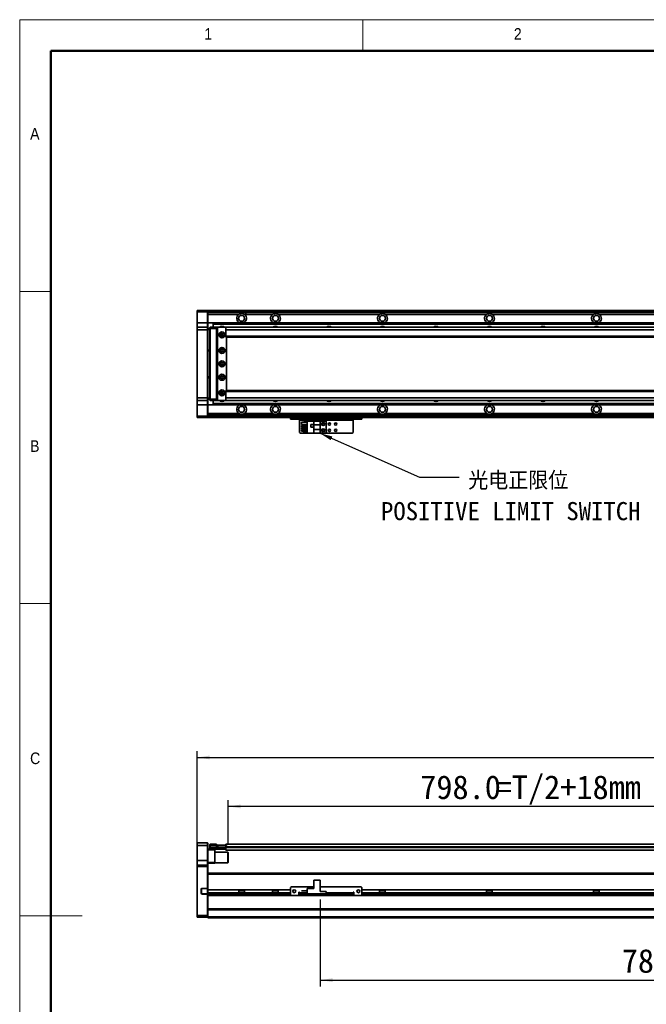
# Model space of a CAD drawing. Header units: millimetres. Extents: x 35 to 2905, y 35 to 2044.
# Tile 2 of 6: x 35 to 738, y 940 to 2044. Entities that reach past the tile are written whole.
import ezdxf

# ---------------------------------------------------------------- set-up
doc = ezdxf.new("R2010")
doc.units = ezdxf.units.MM
doc.header["$LTSCALE"] = 7
doc.layers.add('黑色实线', color=7, linetype='Continuous')
doc.styles.add('SLDTEXTSTYLE1', font='Gothic.ttf', dxfattribs={"width": 0.913})
doc.styles.add('SLDTEXTSTYLE8', font='txt')
doc.styles.add('SLDTEXTSTYLE9', font='txt', dxfattribs={"bigfont": 'bigfont'})
doc.dimstyles.new('SLDDIMSTYLE2', dxfattribs={"dimtxt": 0.18, "dimasz": 14, "dimexe": 0, "dimexo": 0.0625, "dimgap": 0, "dimtad": 0, "dimtih": 1, "dimtoh": 1, "dimdec": 0, "dimrnd": 1e-09, "dimzin": 0, "dimdsep": 46, "dimtxsty": 'Standard', "dimsah": 1, "dimcen": 0.09, "dimadec": 0, "dimazin": 0, "dimtfac": 14, "dimtdec": 0, "dimtofl": 0, "dimtmove": 0, "dimatfit": 3, "dimfxl": 0, "dimfrac": 2, "dimtolj": 1, "dimtzin": 0, "dimarcsym": 0})
doc.dimstyles.new('SLDDIMSTYLE5', dxfattribs={"dimtxt": 26.6, "dimasz": 14, "dimexe": 0, "dimexo": 0.0625, "dimgap": 6.65, "dimtad": 2, "dimdec": 1, "dimrnd": 1e-09, "dimzin": 4, "dimdsep": 46, "dimtxsty": 'SLDTEXTSTYLE8', "dimsah": 1, "dimcen": 0.09, "dimadec": 0, "dimazin": 1, "dimtfac": 1, "dimtdec": 1, "dimtofl": 0, "dimtmove": 0, "dimatfit": 3, "dimfxl": 0, "dimfrac": 2, "dimtolj": 1, "dimtzin": 12, "dimarcsym": 0})

# ---------------------------------------------------------------- blocks, each defined once
blk = doc.blocks.new('SW_NOTE_7')
at = {"layer": '黑色实线', "color": 0, "attachment_point": 2}
for s, insert, char_height, style in [('光电正限位', (66.3, 6.5), 20.37, 'SLDTEXTSTYLE9'), ('POSITIVE LIMIT SWITCH', (57.9, -27.7), 20.373, 'SLDTEXTSTYLE8')]:
    blk.add_mtext(s, dxfattribs=dict(at, insert=insert, char_height=char_height, style=style))
blk = doc.blocks.new('_D_14')
at = {"layer": '黑色实线'}
for p, q in [((233.9, 1103.8), (233.9, 1224)), ((233.9, 1217), (2089.9, 1217)), ((2089.9, 1103.8), (2089.9, 1224))]:
    blk.add_line(p, q, dxfattribs=at)
for points in [[(233.9, 1217), (247.9, 1214.9), (247.9, 1219.1)], [(2089.9, 1217), (2075.9, 1219.1), (2075.9, 1214.9)]]:
    blk.add_solid(points, dxfattribs=at)
at = {"layer": '黑色实线', "insert": (1104.1, 1251.9), "char_height": 26.6, "attachment_point": 1, "style": 'SLDTEXTSTYLE8'}
blk.add_mtext('1856.0', dxfattribs=at)
blk = doc.blocks.new('_D_15')
at = {"layer": '黑色实线'}
for p, q in [((268.9, 1119.5), (268.9, 1169.1)), ((1066.9, 1162.1), (268.9, 1162.1)), ((1066.9, 1126.3), (1066.9, 1169.1))]:
    blk.add_line(p, q, dxfattribs=at)
for points in [[(268.9, 1162.1), (282.9, 1160), (282.9, 1164.2)], [(1066.9, 1162.1), (1052.9, 1164.2), (1052.9, 1160)]]:
    blk.add_solid(points, dxfattribs=at)
at = {"layer": '黑色实线', "char_height": 26.6, "attachment_point": 1, "style": 'SLDTEXTSTYLE8'}
for s, insert in [('798.0', (484.2, 1197)), ('=T/2+18mm', (568.9, 1197))]:
    blk.add_mtext(s, dxfattribs=dict(at, insert=insert))
blk = doc.blocks.new('_D_18')
at = {"layer": '黑色实线'}
for p, q in [((1151.9, 1065.5), (1151.9, 960.4)), ((371.9, 1057.8), (371.9, 960.4)), ((371.9, 967.4), (1151.9, 967.4))]:
    blk.add_line(p, q, dxfattribs=at)
for points in [[(371.9, 967.4), (385.9, 965.3), (385.9, 969.5)], [(1151.9, 967.4), (1137.9, 969.5), (1137.9, 965.3)]]:
    blk.add_solid(points, dxfattribs=at)
at = {"layer": '黑色实线', "insert": (710.2, 1002.3), "char_height": 26.6, "attachment_point": 1, "style": 'SLDTEXTSTYLE8'}
blk.add_mtext('780.0', dxfattribs=at)

msp = doc.modelspace()

# ---------------------------------------------------------------- linework, layer by layer
at = {"color": 7, "linetype": 'Continuous', "lineweight": 18}
for p, q in [((2905, 2044), (35, 2044)), ((35, 2044), (35, 35)), ((420, 2009), (420, 2044)), ((70, 2009), (2870, 2009)), ((70, 2009), (70, 70)), ((70, 1739.5), (35, 1739.5)), ((35, 1389.5), (70, 1389.5)), ((35, 1039.5), (105, 1039.5))]:
    msp.add_line(p, q, dxfattribs=at)
at = {"color": 7, "linetype": 'Continuous', "lineweight": 50}
for p, q in [((2870, 2009), (70, 2009)), ((70, 2009), (70, 70))]:
    msp.add_line(p, q, dxfattribs=at)
at = {"color": 7, "linetype": 'Continuous', "lineweight": 35}
for p, q in [((233.88, 1717.91), (234.18, 1718.21)), ((233.88, 1716.71), (233.88, 1717.91)), ((233.88, 1716.71), (234.18, 1716.71)), ((233.88, 1704.21), (233.88, 1716.71)), ((234.18, 1718.21), (234.18, 1716.71)), ((234.18, 1718.21), (245.58, 1718.21)), ((245.58, 1716.71), (234.18, 1716.71)), ((234.18, 1716.71), (234.18, 1704.21)), ((245.58, 1716.71), (245.58, 1718.21)), ((245.58, 1718.21), (245.88, 1717.91)), ((245.58, 1716.71), (245.88, 1716.71)), ((245.58, 1704.21), (245.58, 1716.71)), ((1093.88, 1718.21), (245.88, 1718.21)), ((245.88, 1718.21), (245.88, 1717.91)), ((245.88, 1717.91), (245.88, 1716.71)), ((1093.88, 1717.71), (245.88, 1717.71)), ((245.88, 1716.71), (245.88, 1704.21)), ((1093.88, 1715.7), (245.88, 1715.7)), ((280.71, 1713.7), (245.88, 1713.7)), ((318.71, 1713.7), (288.5, 1713.7)), ((288.5, 1712.18), (288.5, 1713.7)), ((438.71, 1713.7), (325.04, 1713.7)), ((331.88, 1718.01), (1093.88, 1718.01)), ((331.88, 1718.01), (331.88, 1717.81)), ((331.88, 1717.81), (1093.88, 1717.81)), ((331.88, 1717.71), (331.88, 1717.81)), ((558.71, 1713.7), (445.04, 1713.7)), ((678.71, 1713.7), (565.04, 1713.7)), ((798.71, 1713.7), (685.04, 1713.7)), ((233.88, 1704.21), (234.18, 1704.21)), ((233.88, 1698.91), (233.88, 1704.21)), ((234.18, 1704.21), (234.18, 1699.21)), ((245.58, 1704.21), (234.18, 1704.21)), ((245.58, 1699.21), (245.58, 1704.21)), ((245.58, 1704.21), (245.88, 1704.21)), ((245.88, 1704.21), (245.88, 1698.91)), ((251.88, 1704.2), (245.88, 1704.2)), ((251.88, 1704.2), (1066.88, 1704.2)), ((251.88, 1704.2), (251.88, 1703.91)), ((251.88, 1703.91), (1066.88, 1703.91)), ((251.88, 1703.91), (251.88, 1703.01)), ((251.88, 1703.01), (251.88, 1702.72)), ((251.88, 1703.01), (1066.88, 1703.01)), ((251.88, 1702.72), (251.88, 1699.21)), ((251.88, 1702.72), (1066.88, 1702.72)), ((234.18, 1699.21), (233.88, 1698.91)), ((233.88, 1696.21), (233.88, 1698.91)), ((233.88, 1620.21), (233.88, 1696.21)), ((234.18, 1696.21), (233.88, 1696.21)), ((234.18, 1699.21), (234.18, 1696.21)), ((234.18, 1699.21), (245.58, 1699.21)), ((234.18, 1696.21), (234.18, 1620.21)), ((245.58, 1696.21), (234.18, 1696.21)), ((245.58, 1696.21), (245.58, 1699.21)), ((245.58, 1699.21), (245.88, 1698.91)), ((245.58, 1620.21), (245.58, 1696.21)), ((245.58, 1696.21), (245.88, 1696.21)), ((245.88, 1698.91), (245.88, 1696.21)), ((245.88, 1697.71), (248.38, 1697.71)), ((248.38, 1696.71), (245.88, 1696.71)), ((245.88, 1696.21), (245.88, 1620.21)), ((248.38, 1698.91), (248.68, 1699.21)), ((248.38, 1697.71), (248.38, 1698.91)), ((248.38, 1697.71), (248.68, 1697.71)), ((248.38, 1618.71), (248.38, 1697.71)), ((248.68, 1699.21), (248.68, 1697.71)), ((248.68, 1699.21), (255.88, 1699.21)), ((255.88, 1697.71), (248.68, 1697.71)), ((248.68, 1697.71), (248.68, 1618.71)), ((255.88, 1699.21), (255.88, 1697.71)), ((255.88, 1699.21), (257.38, 1699.21)), ((257.08, 1698.91), (255.88, 1698.91)), ((255.88, 1697.71), (255.88, 1618.71)), ((256.88, 1697.21), (256.38, 1697.21)), ((256.38, 1697.21), (256.38, 1619.21)), ((257.38, 1699.21), (256.88, 1698.71)), ((256.88, 1698.71), (256.88, 1617.71)), ((266.38, 1699.21), (257.38, 1699.21)), ((263.02, 1691.21), (260.73, 1691.21)), ((266.88, 1698.71), (266.38, 1699.21)), ((2057.38, 1699.21), (266.38, 1699.21)), ((266.38, 1698.57), (266.38, 1696.21)), ((2057.38, 1696.21), (266.38, 1696.21)), ((266.38, 1696.21), (266.38, 1689.21)), ((2057.38, 1689.21), (266.38, 1689.21)), ((266.38, 1689.21), (266.38, 1688.21)), ((266.88, 1698.57), (266.88, 1698.71)), ((266.38, 1688.21), (2057.38, 1688.21)), ((266.88, 1628.21), (266.88, 1688.21)), ((245.88, 1673.71), (248.38, 1673.71)), ((248.38, 1672.71), (245.88, 1672.71)), ((245.88, 1643.71), (248.38, 1643.71)), ((248.38, 1642.71), (245.88, 1642.71)), ((260.73, 1625.21), (263.02, 1625.21)), ((2057.38, 1628.21), (266.38, 1628.21)), ((266.38, 1628.21), (266.38, 1627.21)), ((2057.38, 1627.21), (266.38, 1627.21)), ((266.38, 1627.21), (266.38, 1620.21)), ((234.18, 1620.21), (233.88, 1620.21)), ((233.88, 1617.51), (233.88, 1620.21)), ((234.18, 1617.21), (233.88, 1617.51)), ((233.88, 1612.21), (233.88, 1617.51)), ((234.18, 1612.21), (233.88, 1612.21)), ((233.88, 1599.71), (233.88, 1612.21)), ((234.18, 1620.21), (245.58, 1620.21)), ((234.18, 1620.21), (234.18, 1617.21)), ((245.58, 1617.21), (234.18, 1617.21)), ((234.18, 1617.21), (234.18, 1612.21)), ((245.58, 1612.21), (234.18, 1612.21)), ((234.18, 1612.21), (234.18, 1599.71)), ((245.58, 1620.21), (245.88, 1620.21)), ((245.58, 1617.21), (245.58, 1620.21)), ((245.58, 1617.21), (245.88, 1617.51)), ((245.58, 1612.21), (245.58, 1617.21)), ((245.88, 1612.21), (245.58, 1612.21)), ((245.58, 1599.71), (245.58, 1612.21)), ((245.88, 1620.21), (245.88, 1617.51)), ((245.88, 1619.71), (248.38, 1619.71)), ((248.38, 1618.71), (245.88, 1618.71)), ((245.88, 1617.51), (245.88, 1612.21)), ((245.88, 1612.21), (245.88, 1599.71)), ((251.88, 1612.21), (245.88, 1612.21)), ((248.38, 1618.71), (248.68, 1618.71)), ((248.38, 1617.51), (248.38, 1618.71)), ((248.38, 1617.51), (248.68, 1617.21)), ((248.68, 1618.71), (255.88, 1618.71)), ((248.68, 1618.71), (248.68, 1617.21)), ((255.88, 1617.21), (248.68, 1617.21)), ((251.88, 1617.21), (251.88, 1613.7)), ((251.88, 1613.7), (1066.88, 1613.7)), ((251.88, 1613.7), (251.88, 1613.41)), ((251.88, 1613.41), (1066.88, 1613.41)), ((251.88, 1613.41), (251.88, 1612.51)), ((251.88, 1612.51), (1066.88, 1612.51)), ((251.88, 1612.51), (251.88, 1612.21)), ((251.88, 1612.21), (1066.88, 1612.21)), ((255.88, 1618.71), (255.88, 1617.21)), ((255.88, 1617.51), (257.08, 1617.51)), ((257.38, 1617.21), (255.88, 1617.21)), ((256.38, 1619.21), (256.88, 1619.21)), ((256.88, 1617.71), (257.38, 1617.21)), ((257.38, 1617.21), (266.38, 1617.21)), ((2057.38, 1620.21), (266.38, 1620.21)), ((266.38, 1620.21), (266.38, 1617.85)), ((266.38, 1617.21), (266.88, 1617.71)), ((2057.38, 1617.21), (266.38, 1617.21)), ((266.88, 1617.71), (266.88, 1617.85)), ((280.71, 1602.71), (245.88, 1602.71)), ((1151.88, 1600.71), (245.88, 1600.71)), ((318.71, 1602.71), (287.04, 1602.71)), ((438.71, 1602.71), (325.04, 1602.71)), ((558.71, 1602.71), (445.04, 1602.71)), ((678.71, 1602.71), (565.04, 1602.71)), ((798.71, 1602.71), (685.04, 1602.71)), ((234.18, 1599.71), (233.88, 1599.71)), ((233.88, 1598.51), (233.88, 1599.71)), ((234.18, 1598.21), (233.88, 1598.51)), ((234.18, 1599.71), (245.58, 1599.71)), ((234.18, 1599.71), (234.18, 1598.21)), ((245.58, 1598.21), (234.18, 1598.21)), ((245.88, 1599.71), (245.58, 1599.71)), ((245.58, 1598.21), (245.58, 1599.71)), ((245.88, 1598.51), (245.58, 1598.21)), ((245.88, 1599.71), (245.88, 1598.51)), ((245.88, 1598.51), (245.88, 1598.21)), ((1151.88, 1598.21), (245.88, 1598.21)), ((338.88, 1596.21), (338.88, 1598.21)), ((339.88, 1596.21), (338.88, 1596.21)), ((339.88, 1598.21), (339.88, 1596.21)), ((417.88, 1596.21), (339.88, 1596.21)), ((348.88, 1596.21), (348.88, 1595.21)), ((348.88, 1595.21), (408.88, 1595.21)), ((348.88, 1581.41), (348.88, 1595.21)), ((351.18, 1590.27), (351.18, 1592.77)), ((351.18, 1592.77), (357.38, 1592.77)), ((351.18, 1590.27), (357.38, 1590.27)), ((353.58, 1592.77), (353.58, 1593.71)), ((353.58, 1593.71), (357.38, 1593.71)), ((353.58, 1589.23), (353.58, 1590.27)), ((357.38, 1580.41), (357.38, 1594.01)), ((357.38, 1594.01), (364.93, 1594.01)), ((364.68, 1590.31), (361.48, 1590.31)), ((361.48, 1590.31), (361.48, 1587.11)), ((364.58, 1590.21), (361.58, 1590.21)), ((361.58, 1590.21), (361.58, 1587.21)), ((364.58, 1587.21), (364.58, 1590.21)), ((364.68, 1587.11), (364.68, 1590.31)), ((364.93, 1594.01), (364.93, 1589.71)), ((371.88, 1594.01), (364.93, 1594.01)), ((371.88, 1589.71), (364.93, 1589.71)), ((364.93, 1584.71), (364.93, 1589.71)), ((371.88, 1589.71), (371.88, 1594.01)), ((378.88, 1594.01), (371.88, 1594.01)), ((371.88, 1589.71), (371.88, 1584.71)), ((378.88, 1594.01), (378.88, 1580.41)), ((408.88, 1595.21), (408.88, 1596.21)), ((408.88, 1595.21), (408.88, 1581.41)), ((417.88, 1596.21), (417.88, 1598.21)), ((418.88, 1596.21), (417.88, 1596.21)), ((418.88, 1598.21), (418.88, 1596.21)), ((348.88, 1581.41), (349.88, 1580.41)), ((357.38, 1580.41), (349.88, 1580.41)), ((351.18, 1587.73), (351.18, 1589.23)), ((351.18, 1589.23), (357.38, 1589.23)), ((351.18, 1587.73), (357.38, 1587.73)), ((351.18, 1585.19), (351.18, 1586.69)), ((351.18, 1586.69), (357.38, 1586.69)), ((351.18, 1585.19), (357.38, 1585.19)), ((351.18, 1582.65), (351.18, 1584.15)), ((351.18, 1584.15), (357.38, 1584.15)), ((351.18, 1582.65), (357.38, 1582.65)), ((353.58, 1586.69), (353.58, 1587.73)), ((353.58, 1584.15), (353.58, 1585.19)), ((353.58, 1580.71), (353.58, 1582.65)), ((353.58, 1580.71), (357.38, 1580.71)), ((357.38, 1580.41), (364.93, 1580.41)), ((361.48, 1587.11), (364.68, 1587.11)), ((361.58, 1587.21), (364.58, 1587.21)), ((364.93, 1584.71), (371.88, 1584.71)), ((364.93, 1584.71), (364.93, 1580.41)), ((364.93, 1580.41), (371.88, 1580.41)), ((371.88, 1580.41), (371.88, 1584.71)), ((378.88, 1580.41), (371.88, 1580.41)), ((407.88, 1580.41), (378.88, 1580.41)), ((407.88, 1580.41), (408.88, 1581.41)), ((234.18, 1121.4), (233.88, 1121.1)), ((233.88, 1118.4), (233.88, 1121.1)), ((234.18, 1118.4), (233.88, 1118.4)), ((233.88, 1101.4), (233.88, 1118.4)), ((234.18, 1121.4), (234.18, 1118.4)), ((234.18, 1121.4), (245.58, 1121.4)), ((234.18, 1118.4), (234.18, 1101.4)), ((245.58, 1118.4), (234.18, 1118.4)), ((245.58, 1118.4), (245.58, 1121.4)), ((245.58, 1121.4), (245.88, 1121.1)), ((245.58, 1101.4), (245.58, 1118.4)), ((245.58, 1118.4), (245.88, 1118.4)), ((245.88, 1121.1), (245.88, 1118.4)), ((245.88, 1118.4), (245.88, 1101.4)), ((248.38, 1119.6), (248.68, 1119.9)), ((248.38, 1118.4), (248.38, 1119.6)), ((248.38, 1118.4), (248.68, 1118.4)), ((248.38, 1115.9), (248.38, 1118.4)), ((248.38, 1114.7), (248.38, 1115.9)), ((248.68, 1115.9), (248.38, 1115.9)), ((248.68, 1119.9), (248.68, 1118.4)), ((248.68, 1119.9), (255.88, 1119.9)), ((248.68, 1118.4), (248.68, 1115.9)), ((255.88, 1118.4), (248.68, 1118.4)), ((248.68, 1115.9), (266.08, 1115.9)), ((248.68, 1115.9), (248.68, 1114.4)), ((255.88, 1119.9), (255.88, 1118.4)), ((255.88, 1116.1), (255.88, 1118.4)), ((255.88, 1116.4), (266.08, 1116.4)), ((266.08, 1116.1), (255.88, 1116.1)), ((256.38, 1116.4), (256.38, 1116.6)), ((256.38, 1116.6), (256.88, 1116.6)), ((256.88, 1116.6), (256.88, 1118.6)), ((256.88, 1118.6), (257.38, 1118.6)), ((257.38, 1116.6), (256.88, 1116.6)), ((257.38, 1118.6), (257.38, 1116.6)), ((257.38, 1118.6), (266.38, 1118.6)), ((257.38, 1116.6), (266.38, 1116.6)), ((266.08, 1116.4), (266.38, 1116.1)), ((266.08, 1116.4), (266.08, 1116.1)), ((266.08, 1116.4), (266.38, 1116.4)), ((266.08, 1115.9), (266.08, 1116.1)), ((266.08, 1116.1), (266.38, 1116.1)), ((266.08, 1114.4), (266.08, 1115.9)), ((266.08, 1115.9), (266.38, 1115.9)), ((2057.38, 1119.75), (266.38, 1119.75)), ((266.38, 1119.75), (266.38, 1118.6)), ((266.38, 1116.6), (266.38, 1118.6)), ((266.38, 1118.6), (266.88, 1118.6)), ((266.38, 1116.75), (266.38, 1116.25)), ((266.38, 1116.25), (266.38, 1113.25)), ((266.88, 1118.6), (266.88, 1118.41)), ((245.88, 1114.4), (248.68, 1114.4)), ((253.88, 1113.4), (245.88, 1113.4)), ((248.68, 1114.4), (248.38, 1114.7)), ((266.08, 1114.4), (248.68, 1114.4)), ((253.88, 1114.4), (253.88, 1113.4)), ((253.88, 1113.4), (253.88, 1099.4)), ((268.58, 1110.9), (253.88, 1110.9)), ((266.08, 1114.4), (266.38, 1114.7)), ((1066.88, 1113.25), (266.38, 1113.25)), ((268.88, 1110.6), (268.58, 1110.9)), ((268.58, 1098.9), (268.58, 1110.9)), ((268.88, 1110.6), (268.88, 1099.2)), ((234.18, 1101.4), (233.88, 1101.4)), ((233.88, 1096.1), (233.88, 1101.4)), ((234.18, 1096.4), (233.88, 1096.1)), ((233.88, 1094.9), (233.88, 1096.1)), ((234.18, 1094.9), (233.88, 1094.9)), ((233.88, 1040.03), (233.88, 1094.9)), ((234.18, 1101.4), (234.18, 1096.4)), ((245.58, 1101.4), (234.18, 1101.4)), ((234.18, 1096.4), (234.18, 1094.9)), ((234.18, 1096.4), (245.58, 1096.4)), ((234.18, 1094.9), (234.18, 1039.9)), ((245.58, 1094.9), (234.18, 1094.9)), ((245.58, 1096.4), (245.58, 1101.4)), ((245.88, 1101.4), (245.58, 1101.4)), ((245.58, 1094.9), (245.58, 1096.4)), ((245.88, 1096.1), (245.58, 1096.4)), ((245.58, 1070.25), (245.58, 1094.9)), ((245.88, 1094.9), (245.58, 1094.9)), ((245.88, 1101.4), (245.88, 1096.1)), ((245.88, 1099.4), (253.88, 1099.4)), ((253.88, 1098.4), (245.88, 1098.4)), ((245.88, 1096.1), (245.88, 1094.9)), ((245.88, 1094.9), (245.88, 1087.06)), ((253.88, 1099.4), (253.88, 1098.4)), ((253.88, 1098.9), (268.58, 1098.9)), ((268.58, 1098.9), (268.88, 1099.2)), ((1151.88, 1087.34), (245.88, 1087.34)), ((245.88, 1087.06), (245.88, 1086.34)), ((245.88, 1068.8), (245.88, 1086.34)), ((251.88, 1087.4), (1077.38, 1087.4)), ((251.88, 1087.4), (251.88, 1087.34)), ((339.88, 1072.1), (338.88, 1071.1)), ((338.88, 1071.1), (338.88, 1063.1)), ((364.93, 1072.1), (339.88, 1072.1)), ((364.93, 1079.6), (364.93, 1070.3)), ((364.93, 1079.6), (371.88, 1079.6)), ((371.88, 1079.6), (371.88, 1066.7)), ((417.88, 1072.1), (371.88, 1072.1)), ((418.88, 1071.1), (417.88, 1072.1)), ((418.88, 1063.1), (418.88, 1071.1)), ((238.58, 1069.45), (238.58, 1064.75)), ((238.58, 1069.45), (238.88, 1069.45)), ((238.58, 1064.75), (238.88, 1064.75)), ((238.88, 1064.75), (238.88, 1069.45)), ((245.58, 1070.25), (239.38, 1070.25)), ((239.38, 1070.25), (239.38, 1069.95)), ((239.38, 1069.95), (245.45, 1069.95)), ((239.38, 1063.95), (239.38, 1064.25)), ((245.45, 1064.25), (239.38, 1064.25)), ((239.38, 1063.95), (245.58, 1063.95)), ((245.58, 1070.25), (245.45, 1069.95)), ((245.45, 1069.95), (245.58, 1069.95)), ((245.45, 1064.25), (245.58, 1063.95)), ((245.58, 1064.25), (245.45, 1064.25)), ((245.88, 1070.25), (245.58, 1070.25)), ((245.58, 1069.95), (245.88, 1070.25)), ((245.58, 1069.95), (245.58, 1064.25)), ((245.58, 1064.25), (245.88, 1063.95)), ((245.58, 1039.9), (245.58, 1063.95)), ((245.58, 1063.95), (245.88, 1063.95)), ((338.88, 1068.8), (245.88, 1068.8)), ((245.88, 1065.4), (245.88, 1068.8)), ((338.88, 1065.4), (245.88, 1065.4)), ((245.88, 1063.34), (245.88, 1065.4)), ((245.88, 1063.34), (245.88, 1062.63)), ((245.88, 1062.63), (245.88, 1047.06)), ((339.63, 1062.34), (245.88, 1062.34)), ((280.71, 1068.8), (280.71, 1065.4)), ((287.04, 1067.4), (280.71, 1067.4)), ((287.04, 1065.4), (287.04, 1068.8)), ((318.71, 1068.8), (318.71, 1065.4)), ((325.04, 1067.4), (318.71, 1067.4)), ((325.04, 1065.4), (325.04, 1068.8)), ((338.88, 1063.1), (339.88, 1062.1)), ((339.88, 1062.1), (347.88, 1062.1)), ((348.88, 1066.1), (347.88, 1066.1)), ((347.88, 1066.1), (347.88, 1062.1)), ((348.88, 1065.4), (347.88, 1065.4)), ((348.88, 1062.34), (347.88, 1062.34)), ((348.88, 1065.1), (348.88, 1066.1)), ((348.88, 1065.1), (348.88, 1064.1)), ((348.88, 1062.1), (348.88, 1064.1)), ((348.88, 1064.1), (349.88, 1064.1)), ((349.88, 1062.1), (348.88, 1062.1)), ((349.88, 1064.1), (349.88, 1062.1)), ((407.88, 1064.1), (349.88, 1064.1)), ((407.88, 1062.1), (349.88, 1062.1)), ((351.18, 1067.35), (351.18, 1067.65)), ((351.18, 1067.65), (357.38, 1067.65)), ((351.18, 1067.35), (357.38, 1067.35)), ((353.58, 1064.7), (353.58, 1065.4)), ((353.58, 1065.4), (357.38, 1065.4)), ((353.58, 1064.7), (357.38, 1064.7)), ((357.38, 1064.1), (357.38, 1070.3)), ((357.38, 1070.3), (364.93, 1070.3)), ((357.38, 1064.1), (378.88, 1064.1)), ((378.88, 1066.7), (371.88, 1066.7)), ((378.88, 1064.1), (378.88, 1066.7)), ((407.88, 1062.1), (407.88, 1064.1)), ((407.88, 1064.1), (408.88, 1064.1)), ((408.88, 1062.1), (407.88, 1062.1)), ((409.88, 1066.1), (408.88, 1066.1)), ((408.88, 1066.1), (408.88, 1065.1)), ((409.88, 1065.4), (408.88, 1065.4)), ((408.88, 1064.1), (408.88, 1065.1)), ((408.88, 1064.1), (408.88, 1062.1)), ((409.88, 1062.34), (408.88, 1062.34)), ((409.88, 1062.1), (409.88, 1066.1)), ((409.88, 1062.1), (417.88, 1062.1)), ((417.88, 1062.1), (418.88, 1063.1)), ((1905.63, 1062.34), (418.12, 1062.34)), ((1904.88, 1068.8), (418.88, 1068.8)), ((1904.88, 1065.4), (418.88, 1065.4)), ((438.71, 1068.8), (438.71, 1065.4)), ((445.04, 1067.4), (438.71, 1067.4)), ((445.04, 1065.4), (445.04, 1068.8)), ((558.71, 1068.8), (558.71, 1065.4)), ((565.04, 1067.4), (558.71, 1067.4)), ((565.04, 1065.4), (565.04, 1068.8)), ((678.71, 1068.8), (678.71, 1065.4)), ((685.04, 1067.4), (678.71, 1067.4)), ((685.04, 1065.4), (685.04, 1068.8)), ((233.88, 1038.2), (233.88, 1040.03)), ((233.88, 1040.03), (234.18, 1039.9)), ((233.88, 1038.2), (234.18, 1037.9)), ((234.18, 1039.9), (245.58, 1039.9)), ((234.18, 1039.9), (234.18, 1037.9)), ((245.58, 1037.9), (234.18, 1037.9)), ((245.88, 1040.03), (245.58, 1039.9)), ((245.58, 1037.9), (245.58, 1039.9)), ((245.88, 1038.2), (245.58, 1037.9)), ((2077.88, 1047.34), (245.88, 1047.34)), ((245.88, 1047.06), (245.88, 1046.34)), ((2077.88, 1046.34), (245.88, 1046.34)), ((245.88, 1038.4), (245.88, 1046.34)), ((2077.88, 1038.4), (245.88, 1038.4)), ((245.88, 1037.4), (245.88, 1038.4)), ((2077.88, 1037.4), (245.88, 1037.4))]:
    msp.add_line(p, q, dxfattribs=at)
at = {"color": 8, "linetype": 'Continuous', "lineweight": 35}
for p, q in [((1093.88, 1717.21), (245.88, 1717.21)), ((1151.88, 1599.21), (245.88, 1599.21)), ((1066.88, 1116.75), (266.38, 1116.75)), ((1066.88, 1116.25), (266.38, 1116.25)), ((1151.88, 1086.34), (245.88, 1086.34)), ((338.88, 1063.34), (245.88, 1063.34)), ((348.88, 1063.34), (347.88, 1063.34)), ((353.58, 1065.1), (348.88, 1065.1)), ((408.88, 1065.1), (378.88, 1065.1)), ((409.88, 1063.34), (408.88, 1063.34)), ((1904.88, 1063.34), (418.88, 1063.34))]:
    msp.add_line(p, q, dxfattribs=at)
at = {"color": 7, "linetype": 'Continuous', "lineweight": 35}
for centre, radius in [((283.88, 1709.21), 3.3), ((321.88, 1709.21), 3.3), ((441.88, 1709.21), 3.3), ((561.88, 1709.21), 3.3), ((681.88, 1709.21), 3.3), ((261.88, 1690.71), 3.36), ((261.88, 1690.71), 1.7), ((261.88, 1690.71), 1.6), ((261.88, 1690.71), 1.25), ((261.88, 1673.21), 3.36), ((261.88, 1673.21), 1.7), ((261.88, 1673.21), 1.6), ((261.88, 1673.21), 1.25), ((261.88, 1658.21), 3.36), ((261.88, 1658.21), 1.7), ((261.88, 1658.21), 1.6), ((261.88, 1658.21), 1.25), ((261.88, 1643.21), 3.36), ((261.88, 1643.21), 1.7), ((261.88, 1643.21), 1.6), ((261.88, 1643.21), 1.25), ((261.88, 1625.71), 3.36), ((261.88, 1625.71), 1.7), ((261.88, 1625.71), 1.6), ((261.88, 1625.71), 1.25), ((283.88, 1607.21), 3.3), ((321.88, 1607.21), 3.3), ((441.88, 1607.21), 3.3), ((561.88, 1607.21), 3.3), ((681.88, 1607.21), 3.3), ((375.38, 1590.71), 1.75), ((375.38, 1590.71), 1.25), ((382.38, 1590.71), 1.25), ((389.38, 1590.71), 1.25), ((375.38, 1583.71), 1.75), ((375.38, 1583.71), 1.25), ((382.38, 1583.71), 1.25), ((389.38, 1583.71), 1.25), ((342.88, 1067.1), 1.7), ((414.88, 1067.1), 1.7)]:
    msp.add_circle(centre, radius, dxfattribs=at)
for centre, radius, start, end in [((283.88, 1709.21), 5.5, 125.18979, 245.50882), ((283.88, 1709.21), 5.5, 294.49118, 32.67921), ((321.88, 1709.21), 5.5, 125.18979, 245.50882), ((321.88, 1709.21), 5.5, 294.49118, 54.81021), ((441.88, 1709.21), 5.5, 125.18979, 245.50882), ((441.88, 1709.21), 5.5, 294.49118, 54.81021), ((561.88, 1709.21), 5.5, 125.18979, 245.50882), ((561.88, 1709.21), 5.5, 294.49118, 54.81021), ((681.88, 1709.21), 5.5, 125.18979, 245.50882), ((681.88, 1709.21), 5.5, 294.49118, 54.81021), ((261.88, 1696.7), 3.75, 41.91573, 138.08427), ((321.88, 1696.7), 3.75, 41.91572, 138.08428), ((381.88, 1696.7), 3.75, 41.91572, 138.08428), ((441.88, 1696.7), 3.75, 41.91572, 138.08428), ((501.88, 1696.7), 3.75, 41.91572, 138.08428), ((561.88, 1696.7), 3.75, 41.91572, 138.08428), ((621.88, 1696.7), 3.75, 41.91572, 138.08428), ((681.88, 1696.7), 3.75, 41.91572, 138.08428), ((261.88, 1619.71), 3.75, 221.91573, 318.08427), ((283.88, 1607.21), 5.5, 114.49118, 234.81021), ((283.88, 1607.21), 5.5, 305.18979, 65.50882), ((321.88, 1607.21), 5.5, 114.49118, 234.81021), ((321.88, 1619.71), 3.75, 221.91572, 318.08428), ((321.88, 1607.21), 5.5, 305.18979, 65.50882), ((381.88, 1619.71), 3.75, 221.91572, 318.08428), ((441.88, 1607.21), 5.5, 114.49118, 234.81021), ((441.88, 1619.71), 3.75, 221.91572, 318.08428), ((441.88, 1607.21), 5.5, 305.18979, 65.50882), ((501.88, 1619.71), 3.75, 221.91572, 318.08428), ((561.88, 1607.21), 5.5, 114.49118, 234.81021), ((561.88, 1619.71), 3.75, 221.91572, 318.08428), ((561.88, 1607.21), 5.5, 305.18979, 65.50882), ((621.88, 1619.71), 3.75, 221.91572, 318.08428), ((681.88, 1607.21), 5.5, 114.49118, 234.81021), ((681.88, 1619.71), 3.75, 221.91572, 318.08428), ((681.88, 1607.21), 5.5, 305.18979, 65.50882), ((239.38, 1069.45), 0.8, 90, 180), ((239.38, 1064.75), 0.8, 180, 270), ((239.38, 1069.45), 0.5, 90, 180), ((239.38, 1064.75), 0.5, 180, 270)]:
    msp.add_arc(centre, radius, start, end, dxfattribs=at)
for points, knots in [([(285.23, 1714.54), (284.81, 1714.62), (283.82, 1714.79), (282.21, 1714.57), (281.2, 1713.99), (280.71, 1713.7)], [0, 0, 0, 0, 0.2686125, 0.6366058, 1, 1, 1, 1]), ([(288.5, 1713.7), (288.51, 1713.93), (288.52, 1714.38), (288.54, 1714.93), (288.45, 1715.33), (288.25, 1715.56), (287.91, 1715.67), (287.48, 1715.7), (286.96, 1715.7), (286.41, 1715.7), (285.91, 1715.68), (285.53, 1715.58), (285.32, 1715.37), (285.23, 1715.04), (285.22, 1714.75), (285.23, 1714.57), (285.23, 1714.54)], [0, 0, 0, 0, 0.094886, 0.1898076, 0.2641619, 0.338886, 0.4052545, 0.473146, 0.547549, 0.6255178, 0.7038263, 0.7798809, 0.8488465, 0.9147199, 0.9877798, 1, 1, 1, 1]), ([(288.5, 1712.18), (288.49, 1712.2), (288.45, 1712.27), (288.26, 1712.54), (287.88, 1713.01), (287.32, 1713.53), (286.7, 1713.94), (286.13, 1714.24), (285.66, 1714.42), (285.34, 1714.51), (285.24, 1714.54), (285.23, 1714.54), (285.23, 1714.54)], [0, 0, 0, 0, 0.03820649, 0.12898712, 0.27699821, 0.43175041, 0.56430615, 0.67596001, 0.78805432, 0.88958478, 0.98742846, 1, 1, 1, 1]), ([(325.04, 1713.7), (324.59, 1713.97), (323.64, 1714.53), (321.95, 1714.79), (320.21, 1714.57), (319.21, 1713.99), (318.71, 1713.7)], [0, 0, 0, 0, 0.2356911, 0.4864662, 0.7448499, 1, 1, 1, 1]), ([(445.04, 1713.7), (444.59, 1713.97), (443.64, 1714.53), (441.95, 1714.79), (440.21, 1714.57), (439.21, 1713.99), (438.71, 1713.7)], [0, 0, 0, 0, 0.23569111, 0.48647058, 0.74484989, 1, 1, 1, 1]), ([(565.04, 1713.7), (564.59, 1713.97), (563.64, 1714.53), (561.95, 1714.79), (560.21, 1714.57), (559.21, 1713.99), (558.71, 1713.7)], [0, 0, 0, 0, 0.2356881, 0.4864686, 0.7448489, 1, 1, 1, 1]), ([(685.04, 1713.7), (684.59, 1713.97), (683.64, 1714.53), (681.95, 1714.79), (680.21, 1714.57), (679.21, 1713.99), (678.71, 1713.7)], [0, 0, 0, 0, 0.23569596, 0.48646773, 0.74485678, 1, 1, 1, 1]), ([(280.71, 1602.71), (281.17, 1602.45), (282.11, 1601.89), (283.8, 1601.63), (285.54, 1601.85), (286.55, 1602.43), (287.04, 1602.71)], [0, 0, 0, 0, 0.23569111, 0.48647058, 0.74484989, 1, 1, 1, 1]), ([(318.71, 1602.71), (319.17, 1602.45), (320.11, 1601.89), (321.8, 1601.63), (323.54, 1601.85), (324.55, 1602.43), (325.04, 1602.71)], [0, 0, 0, 0, 0.23569111, 0.48647058, 0.74484989, 1, 1, 1, 1]), ([(438.71, 1602.71), (439.17, 1602.45), (440.11, 1601.89), (441.8, 1601.63), (443.54, 1601.85), (444.55, 1602.43), (445.04, 1602.71)], [0, 0, 0, 0, 0.23569111, 0.48647058, 0.74484989, 1, 1, 1, 1]), ([(558.71, 1602.71), (559.17, 1602.45), (560.11, 1601.89), (561.8, 1601.63), (563.54, 1601.85), (564.55, 1602.43), (565.04, 1602.71)], [0, 0, 0, 0, 0.2356881, 0.4864686, 0.7448489, 1, 1, 1, 1]), ([(678.71, 1602.71), (679.17, 1602.45), (680.11, 1601.89), (681.8, 1601.63), (683.54, 1601.85), (684.55, 1602.43), (685.04, 1602.71)], [0, 0, 0, 0, 0.2356881, 0.4864686, 0.7448489, 1, 1, 1, 1])]:
    msp.add_open_spline(points, degree=3, knots=knots, dxfattribs=at)

# ---------------------------------------------------------------- block references
at = {"layer": '黑色实线', "color": 7}
msp.add_blockref('SW_NOTE_7', (527.84, 1531.02), dxfattribs=at)

# ---------------------------------------------------------------- texts
at = {"color": 7, "linetype": 'Continuous', "lineweight": 0, "char_height": 12.96, "attachment_point": 1, "style": 'SLDTEXTSTYLE1'}
for s, insert in [('1', (242.08, 2034.52)), ('2', (589.17, 2034.52)), ('A', (46.67, 1922.52)), ('B', (46.67, 1572.52)), ('C', (46.67, 1222.52))]:
    msp.add_mtext(s, dxfattribs=dict(at, insert=insert))

# ---------------------------------------------------------------- dimensions: what is measured, and where the dimension line sits
at = {"layer": '黑色实线'}
for base, p1, p2, picture, middle in [((2089.88, 1217.02), (233.88, 1094.9), (2089.88, 1094.9), '_D_14', (1156.12, 1217.02)), ((1151.88, 967.4), (371.88, 1066.7), (1151.88, 1074.4), '_D_18', (752.61, 967.4))]:
    dim = msp.add_linear_dim(base=base, p1=p1, p2=p2, dimstyle='SLDDIMSTYLE5', dxfattribs=at)
    dim.commit()
    dim.dimension.update_dxf_attribs({"geometry": picture, "text_midpoint": middle, "dimtype": 160})
dim = msp.add_linear_dim(base=(268.88, 1162.14), p1=(1066.88, 1117.4), p2=(268.88, 1110.6), text='<>=T/2+18mm', dimstyle='SLDDIMSTYLE5', dxfattribs=at)
dim.commit()
dim.dimension.update_dxf_attribs({"geometry": '_D_15', "text_midpoint": (626.79, 1162.14), "dimtype": 160})

# ---------------------------------------------------------------- leaders
at = {"layer": '黑色实线', "color": 7}
msp.add_leader([(371.88, 1580.41), (483.39, 1531.02), (527.84, 1531.02)], dimstyle='SLDDIMSTYLE2', dxfattribs=at)

doc.saveas('drawing.dxf')
